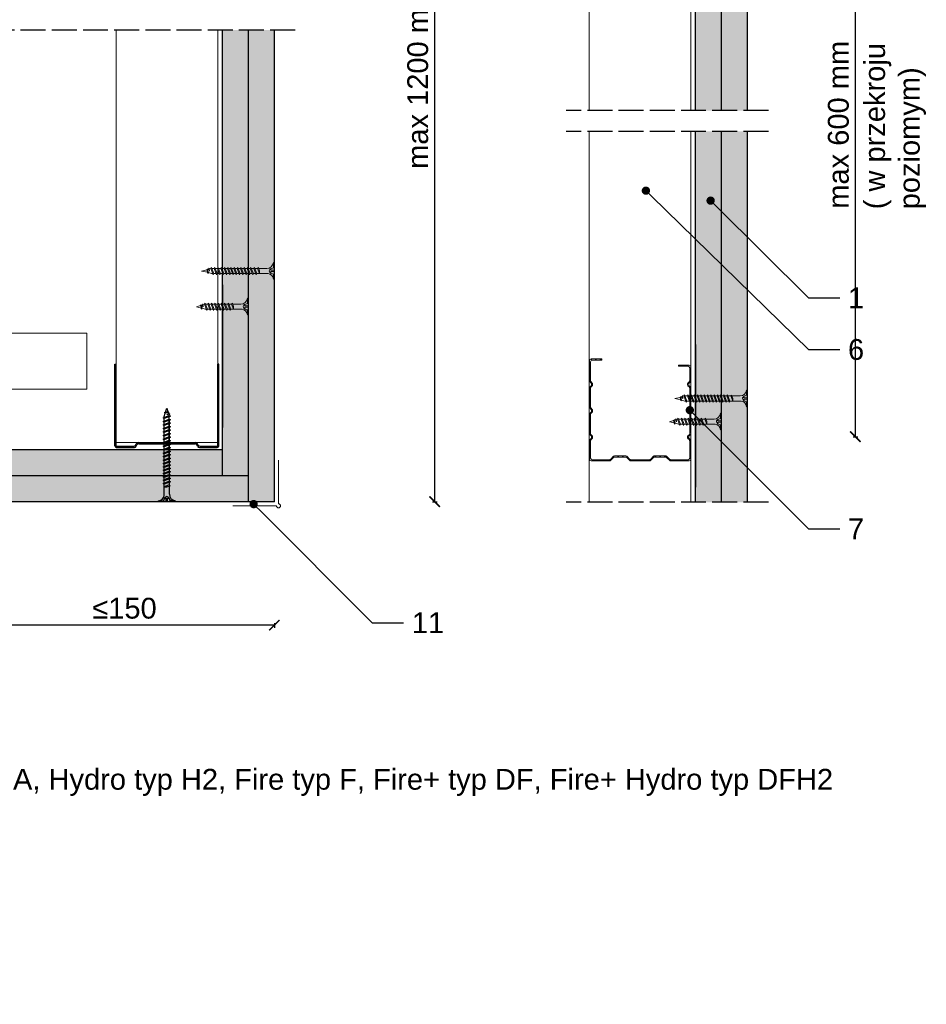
# Model space of a CAD drawing. Header units: millimetres. Extents: x 2264 to 5026, y 1272 to 2447.
# Tile 14 of 18: x 4513 to 4948, y 1272 to 1745. Entities that reach past the tile are written whole.
import ezdxf
from ezdxf import colors
from ezdxf.entities.mleader import LeaderData, LeaderLine
from ezdxf.math import Vec2, Vec3

# ---------------------------------------------------------------- set-up
doc = ezdxf.new("R2010")
doc.units = ezdxf.units.MM
doc.linetypes.add('ACAD_ISO02W100', pattern=[15, 12, -3])
for name, color, linetype, lineweight in [('_RIGIPS AKCESORIA', 7, 'Continuous', 18), ('_RIGIPS G-K', 7, 'Continuous', 25), ('_RIGIPS PROFIL', 7, 'Continuous', 18), ('PRZERYWANA', 7, 'ACAD_ISO02W100', 25)]:
    doc.layers.add(name, color=color, linetype=linetype, lineweight=lineweight)
doc.layers.add('_Rigips_Akcesoria', color=7, linetype='Continuous')
doc.styles.get("Standard").update_dxf_attribs({"font": 'arial.ttf'})
doc.dimstyles.new('ISO-25', dxfattribs={"dimtxt": 2.5, "dimasz": 2.5, "dimexe": 1.25, "dimexo": 0.625, "dimtad": 1, "dimtxsty": 'Standard', "dimcen": 2.5, "dimadec": 0, "dimazin": 0, "dimtfac": 1, "dimtmove": 0, "dimatfit": 3, "dimfxl": 1, "dimarcsym": 0})

# ---------------------------------------------------------------- blocks, each defined once
blk = doc.blocks.new('UW 50 ULTRASTIL')
h = blk.add_hatch()
h.set_pattern_fill('ANSI31', color=256, scale=0.5, style=0)
h.paths.add_polyline_path([(-104.51, 0.56), (-104.18, 1.24, -0.286951), (-103.29, 1.8), (-82.41, 1.8), (-76.29, 1.8, -0.286951), (-75.39, 1.24), (-75.06, 0.56, 0.286951), (-74.16, 0), (-65.59, 0, 0.414214), (-64.79, 0.8), (-64.79, 40), (-65.34, 40), (-65.34, 0.8, -0.414214), (-65.59, 0.55), (-73.82, 0.55, -0.286951), (-74.72, 1.11), (-75.05, 1.79, 0.286951), (-75.94, 2.35), (-103.63, 2.35, 0.286951), (-104.53, 1.79), (-104.86, 1.11, -0.286951), (-105.76, 0.55), (-113.99, 0.55, -0.414214), (-114.24, 0.8), (-114.24, 40), (-114.79, 40), (-114.79, 0.8, 0.414214), (-113.99, 0), (-105.41, 0, 0.286951)])
for p, q in [((-114.79, 0.8), (-114.79, 40)), ((-114.79, 40), (-114.24, 40)), ((-114.24, 0.8), (-114.24, 40)), ((-65.34, 0.8), (-65.34, 40)), ((-64.79, 40), (-65.34, 40)), ((-64.79, 0.8), (-64.79, 40)), ((-113.99, 0.55), (-105.76, 0.55)), ((-113.99, 0), (-105.41, 0)), ((-104.86, 1.11), (-104.53, 1.79)), ((-104.51, 0.56), (-104.18, 1.24)), ((-103.63, 2.35), (-75.94, 2.35)), ((-103.29, 1.8), (-76.29, 1.8)), ((-75.06, 0.56), (-75.39, 1.24)), ((-74.72, 1.11), (-75.05, 1.79)), ((-74.16, 0), (-65.59, 0)), ((-73.82, 0.55), (-65.59, 0.55))]:
    blk.add_line(p, q)
for centre, radius, start, end in [((-113.99, 0.8), 0.8, 180, 270), ((-113.99, 0.8), 0.25, 180, 270), ((-105.76, 1.55), 1, 270, 334.0435), ((-105.41, 1), 1, 270, 334.0435), ((-103.63, 1.35), 1, 90, 154.0435), ((-103.29, 0.8), 1, 90, 154.0435), ((-76.29, 0.8), 1, 25.9565, 90), ((-75.94, 1.35), 1, 25.9565, 90), ((-74.16, 1), 1, 205.9565, 270), ((-73.82, 1.55), 1, 205.9565, 270), ((-65.59, 0.8), 0.8, 270, 0), ((-65.59, 0.8), 0.25, 270, 0)]:
    blk.add_arc(centre, radius, start, end)
blk = doc.blocks.new('CW 50 ULTRASTIL')
h = blk.add_hatch()
h.set_pattern_fill('ANSI31', color=256, scale=0.5, style=0)
h.paths.add_polyline_path([(28.56, 40.65, -0.198912), (28.71, 41), (30.21, 42.51, 0.198912), (30.36, 42.86), (30.36, 48.45, 0.198912), (30.21, 48.8), (28.71, 50.31, -0.198912), (28.56, 50.66), (28.56, 59.85, -0.198912), (28.71, 60.2), (30.21, 61.71, 0.198912), (30.36, 62.06), (30.36, 67.65, 0.198912), (30.21, 68), (28.71, 69.51, -0.198912), (28.56, 69.86), (28.56, 78.31, -0.414214), (29.36, 79.11), (37.68, 79.11, -0.198912), (38.04, 78.96), (38.74, 78.25, 0.198912), (39.1, 78.11), (39.68, 78.11, 0.198912), (40.04, 78.25), (40.74, 78.96, -0.198912), (41.1, 79.11), (50.38, 79.11, -0.198912), (50.74, 78.96), (51.44, 78.25, 0.198912), (51.8, 78.11), (52.38, 78.11, 0.198912), (52.74, 78.25), (53.44, 78.96, -0.198912), (53.8, 79.11), (63.08, 79.11, -0.198912), (63.44, 78.96), (64.14, 78.25, 0.198912), (64.5, 78.11), (65.08, 78.11, 0.198912), (65.44, 78.25), (66.14, 78.96, -0.198912), (66.5, 79.11), (75.66, 79.11, -0.414214), (76.46, 78.31), (76.46, 73.66), (77.01, 73.66), (77.01, 78.86, 0.414214), (76.21, 79.66), (66.5, 79.66, 0.198912), (66.14, 79.51), (65.44, 78.8, -0.198912), (65.08, 78.66), (64.5, 78.66, -0.198912), (64.14, 78.8), (63.44, 79.51, 0.198912), (63.08, 79.66), (53.8, 79.66, 0.198912), (53.44, 79.51), (52.74, 78.8, -0.198912), (52.38, 78.66), (51.8, 78.66, -0.198912), (51.44, 78.8), (50.74, 79.51, 0.198912), (50.38, 79.66), (41.1, 79.66, 0.198912), (40.74, 79.51), (40.04, 78.8, -0.198912), (39.68, 78.66), (39.1, 78.66, -0.198912), (38.74, 78.8), (38.04, 79.51, 0.198912), (37.68, 79.66), (28.81, 79.66, 0.414214), (28.01, 78.86), (28.01, 69.86, 0.198912), (28.16, 69.51), (29.66, 68, -0.198912), (29.81, 67.65), (29.81, 62.06, -0.198912), (29.66, 61.71), (28.16, 60.2, 0.198912), (28.01, 59.85), (28.01, 50.66, 0.198912), (28.16, 50.31), (29.66, 48.8, -0.198912), (29.81, 48.45), (29.81, 42.86, -0.198912), (29.66, 42.51), (28.16, 41, 0.198912), (28.01, 40.65), (28.01, 31.66, 0.414214), (28.81, 30.86), (37.68, 30.86, 0.198912), (38.04, 31), (38.74, 31.71, -0.198912), (39.1, 31.86), (39.68, 31.86, -0.198912), (40.04, 31.71), (40.74, 31, 0.198912), (41.1, 30.86), (50.38, 30.86, 0.198912), (50.74, 31), (51.44, 31.71, -0.198912), (51.8, 31.86), (52.38, 31.86, -0.198912), (52.74, 31.71), (53.44, 31, 0.198912), (53.8, 30.86), (63.08, 30.86, 0.198912), (63.44, 31), (64.14, 31.71, -0.198912), (64.5, 31.86), (65.08, 31.86, -0.198912), (65.44, 31.71), (66.14, 31, 0.198912), (66.5, 30.86), (73.21, 30.86, 0.414214), (74.01, 31.66), (74.01, 36.86), (73.46, 36.86), (73.46, 32.21, -0.414214), (72.66, 31.41), (66.5, 31.41, -0.198912), (66.14, 31.55), (65.44, 32.26, 0.198912), (65.08, 32.41), (64.5, 32.41, 0.198912), (64.14, 32.26), (63.44, 31.55, -0.198912), (63.08, 31.41), (53.8, 31.41, -0.198912), (53.44, 31.55), (52.74, 32.26, 0.198912), (52.38, 32.41), (51.8, 32.41, 0.198912), (51.44, 32.26), (50.74, 31.55, -0.198912), (50.38, 31.41), (41.1, 31.41, -0.198912), (40.74, 31.55), (40.04, 32.26, 0.198912), (39.68, 32.41), (39.1, 32.41, 0.198912), (38.74, 32.26), (38.04, 31.55, -0.198912), (37.68, 31.41), (29.36, 31.41, -0.414214), (28.56, 32.21)])
at = {"layer": '_RIGIPS PROFIL'}
for p, q in [((28.01, 78.86), (28.01, 69.86)), ((28.56, 78.31), (28.56, 69.86)), ((37.68, 79.66), (28.81, 79.66)), ((37.68, 79.11), (29.36, 79.11)), ((38.04, 79.51), (38.74, 78.8)), ((38.04, 78.96), (38.74, 78.25)), ((39.68, 78.66), (39.1, 78.66)), ((39.68, 78.11), (39.1, 78.11)), ((40.74, 79.51), (40.04, 78.8)), ((40.74, 78.96), (40.04, 78.25)), ((50.38, 79.66), (41.1, 79.66)), ((50.38, 79.11), (41.1, 79.11)), ((50.74, 79.51), (51.44, 78.8)), ((50.74, 78.96), (51.44, 78.25)), ((52.38, 78.66), (51.8, 78.66)), ((52.38, 78.11), (51.8, 78.11)), ((53.44, 79.51), (52.74, 78.8)), ((53.44, 78.96), (52.74, 78.25)), ((53.8, 79.66), (63.08, 79.66)), ((53.8, 79.11), (63.08, 79.11)), ((63.44, 79.51), (64.14, 78.8)), ((63.44, 78.96), (64.14, 78.25)), ((65.08, 78.66), (64.5, 78.66)), ((65.08, 78.11), (64.5, 78.11)), ((66.14, 79.51), (65.44, 78.8)), ((66.14, 78.96), (65.44, 78.25)), ((76.21, 79.66), (66.5, 79.66)), ((75.66, 79.11), (66.5, 79.11)), ((76.46, 73.66), (76.46, 78.31)), ((77.01, 73.66), (77.01, 78.86)), ((76.46, 73.66), (77.01, 73.66)), ((29.66, 68), (28.16, 69.51)), ((30.21, 68), (28.71, 69.51)), ((29.81, 67.65), (29.81, 62.06)), ((30.36, 67.65), (30.36, 62.06)), ((29.66, 61.71), (28.16, 60.2)), ((30.21, 61.71), (28.71, 60.2)), ((28.01, 59.85), (28.01, 50.66)), ((28.56, 59.85), (28.56, 50.66)), ((29.66, 48.8), (28.16, 50.31)), ((30.21, 48.8), (28.71, 50.31)), ((29.81, 42.86), (29.81, 48.45)), ((30.36, 42.86), (30.36, 48.45)), ((28.01, 31.66), (28.01, 40.65)), ((29.66, 42.51), (28.16, 41)), ((28.56, 32.21), (28.56, 40.65)), ((30.21, 42.51), (28.71, 41)), ((73.46, 36.86), (73.46, 32.21)), ((73.46, 36.86), (74.01, 36.86)), ((74.01, 36.86), (74.01, 31.66)), ((37.68, 30.86), (28.81, 30.86)), ((37.68, 31.41), (29.36, 31.41)), ((38.04, 31.55), (38.74, 32.26)), ((38.04, 31), (38.74, 31.71)), ((39.68, 32.41), (39.1, 32.41)), ((39.68, 31.86), (39.1, 31.86)), ((40.74, 31.55), (40.04, 32.26)), ((40.74, 31), (40.04, 31.71)), ((50.38, 31.41), (41.1, 31.41)), ((50.38, 30.86), (41.1, 30.86)), ((50.74, 31.55), (51.44, 32.26)), ((50.74, 31), (51.44, 31.71)), ((52.38, 32.41), (51.8, 32.41)), ((52.38, 31.86), (51.8, 31.86)), ((53.44, 31.55), (52.74, 32.26)), ((53.44, 31), (52.74, 31.71)), ((53.8, 31.41), (63.08, 31.41)), ((53.8, 30.86), (63.08, 30.86)), ((63.44, 31.55), (64.14, 32.26)), ((63.44, 31), (64.14, 31.71)), ((65.08, 32.41), (64.5, 32.41)), ((65.08, 31.86), (64.5, 31.86)), ((66.14, 31.55), (65.44, 32.26)), ((66.14, 31), (65.44, 31.71)), ((72.66, 31.41), (66.5, 31.41)), ((73.21, 30.86), (66.5, 30.86))]:
    blk.add_line(p, q, dxfattribs=at)
for centre, radius, start, end in [((28.81, 78.86), 0.8, 90, 180), ((29.36, 78.31), 0.8, 90, 180), ((37.68, 79.16), 0.5, 45, 90), ((37.68, 78.61), 0.5, 45, 90), ((39.1, 79.16), 0.5, 225, 270), ((39.1, 78.61), 0.5, 225, 270), ((39.68, 79.16), 0.5, 270, 315), ((39.68, 78.61), 0.5, 270, 315), ((41.1, 79.16), 0.5, 90, 135), ((41.1, 78.61), 0.5, 90, 135), ((50.38, 79.16), 0.5, 45, 90), ((50.38, 78.61), 0.5, 45, 90), ((51.8, 79.16), 0.5, 225, 270), ((51.8, 78.61), 0.5, 225, 270), ((52.38, 79.16), 0.5, 270, 315), ((52.38, 78.61), 0.5, 270, 315), ((53.8, 79.16), 0.5, 90, 135), ((53.8, 78.61), 0.5, 90, 135), ((63.08, 79.16), 0.5, 45, 90), ((63.08, 78.61), 0.5, 45, 90), ((64.5, 79.16), 0.5, 225, 270), ((64.5, 78.61), 0.5, 225, 270), ((65.08, 79.16), 0.5, 270, 315), ((65.08, 78.61), 0.5, 270, 315), ((66.5, 79.16), 0.5, 90, 135), ((66.5, 78.61), 0.5, 90, 135), ((75.66, 78.31), 0.8, 0, 90), ((76.21, 78.86), 0.8, 0, 90), ((28.51, 69.86), 0.5, 180, 225), ((29.06, 69.86), 0.5, 180, 225), ((29.31, 67.65), 0.5, 0, 45), ((29.86, 67.65), 0.5, 0, 45), ((29.31, 62.06), 0.5, 315, 0), ((29.86, 62.06), 0.5, 315, 0), ((28.51, 59.85), 0.5, 135, 180), ((29.06, 59.85), 0.5, 135, 180), ((28.51, 50.66), 0.5, 180, 225), ((29.06, 50.66), 0.5, 180, 225), ((29.31, 48.45), 0.5, 0, 45), ((29.86, 48.45), 0.5, 0, 45), ((29.31, 42.86), 0.5, 315, 0), ((29.86, 42.86), 0.5, 315, 0), ((28.51, 40.65), 0.5, 135, 180), ((29.06, 40.65), 0.5, 135, 180), ((28.81, 31.66), 0.8, 180, 270), ((29.36, 32.21), 0.8, 180, 270), ((37.68, 31.91), 0.5, 270, 315), ((37.68, 31.36), 0.5, 270, 315), ((39.1, 31.91), 0.5, 90, 135), ((39.1, 31.36), 0.5, 90, 135), ((39.68, 31.91), 0.5, 45, 90), ((39.68, 31.36), 0.5, 45, 90), ((41.1, 31.91), 0.5, 225, 270), ((41.1, 31.36), 0.5, 225, 270), ((50.38, 31.91), 0.5, 270, 315), ((50.38, 31.36), 0.5, 270, 315), ((51.8, 31.91), 0.5, 90, 135), ((51.8, 31.36), 0.5, 90, 135), ((52.38, 31.91), 0.5, 45, 90), ((52.38, 31.36), 0.5, 45, 90), ((53.8, 31.91), 0.5, 225, 270), ((53.8, 31.36), 0.5, 225, 270), ((63.08, 31.91), 0.5, 270, 315), ((63.08, 31.36), 0.5, 270, 315), ((64.5, 31.91), 0.5, 90, 135), ((64.5, 31.36), 0.5, 90, 135), ((65.08, 31.91), 0.5, 45, 90), ((65.08, 31.36), 0.5, 45, 90), ((66.5, 31.91), 0.5, 225, 270), ((66.5, 31.36), 0.5, 225, 270), ((72.66, 32.21), 0.8, 270, 0), ((73.21, 31.66), 0.8, 270, 0)]:
    blk.add_arc(centre, radius, start, end, dxfattribs=at)
blk = doc.blocks.new('naroznik')
at = {"layer": '_RIGIPS AKCESORIA'}
for p, q in [((429.5, 69.65), (429.5, 90.65)), ((430.5, 91.65), (451.5, 91.65))]:
    blk.add_line(p, q, dxfattribs=at)
blk.add_arc((429.5, 91.65), 1, 0, 270, dxfattribs=at)
blk = doc.blocks.new('TN 25')
at = {"layer": '_RIGIPS AKCESORIA'}
for p, q in [((0, -0.84), (0, 7.16)), ((0, 7.16), (0.46, 7.16)), ((0.46, 4.78), (0, 4.78)), ((0.46, 7.16), (0.46, 4.78)), ((8.47, 4.46), (8.79, 5)), ((8.79, 5), (9.93, 2.01)), ((10.1, 4.46), (10.41, 5)), ((10.41, 5), (11.56, 2.01)), ((11.67, 4.46), (11.99, 5)), ((11.99, 5), (13.14, 2.01)), ((13.21, 4.46), (13.52, 5)), ((13.52, 5), (14.67, 2.01)), ((14.8, 4.46), (15.12, 5)), ((15.12, 5), (16.26, 2.01)), ((16.42, 4.46), (16.73, 5)), ((16.73, 5), (17.88, 2.01)), ((17.99, 4.46), (18.31, 5)), ((18.31, 5), (19.45, 2.01)), ((19.68, 4.46), (20, 5)), ((20, 5), (21.14, 2.01)), ((0, 3.5), (1.77, 3.5)), ((0, 2.83), (1.77, 2.83)), ((0.46, 1.64), (0, 1.64)), ((0.46, -0.84), (0.46, 1.64)), ((1.77, 3.5), (1.77, 4.2)), ((1.77, 2.83), (1.77, 2.18)), ((3.02, 4.46), (8.47, 4.46)), ((7.49, 2.01), (3.55, 2.01)), ((7.12, 4.46), (7.12, 3.18)), ((8.03, 2.01), (7.12, 4.46)), ((7.12, 3.18), (7.65, 1.53)), ((7.65, 1.53), (8.03, 2.01)), ((9.41, 2.01), (8.03, 2.01)), ((9.61, 1.51), (8.47, 4.46)), ((9, 4.46), (10.1, 4.46)), ((9.93, 2.01), (9.61, 1.51)), ((11.04, 2.01), (9.93, 2.01)), ((11.23, 1.51), (10.1, 4.46)), ((10.62, 4.46), (11.67, 4.46)), ((11.56, 2.01), (11.23, 1.51)), ((12.61, 2.01), (11.56, 2.01)), ((12.81, 1.51), (11.67, 4.46)), ((12.2, 4.46), (13.21, 4.46)), ((13.14, 2.01), (12.81, 1.51)), ((14.15, 2.01), (13.14, 2.01)), ((14.34, 1.51), (13.21, 4.46)), ((13.73, 4.46), (14.8, 4.46)), ((14.67, 2.01), (14.34, 1.51)), ((15.74, 2.01), (14.67, 2.01)), ((15.94, 1.51), (14.8, 4.46)), ((15.33, 4.46), (16.42, 4.46)), ((16.26, 2.01), (15.94, 1.51)), ((17.36, 2.01), (16.26, 2.01)), ((17.55, 1.51), (16.42, 4.46)), ((16.94, 4.46), (17.99, 4.46)), ((17.88, 2.01), (17.55, 1.51)), ((18.93, 2.01), (17.88, 2.01)), ((19.13, 1.51), (17.99, 4.46)), ((18.52, 4.46), (19.68, 4.46)), ((19.45, 2.01), (19.13, 1.51)), ((19.45, 2.01), (20.62, 2.01)), ((20.82, 1.51), (19.68, 4.46)), ((20.21, 4.46), (20.7, 4.46)), ((20.7, 4.46), (22.28, 3.98)), ((21.14, 2.01), (20.82, 1.51)), ((21.14, 2.01), (21.81, 2.12)), ((21.85, 1.83), (21.67, 3.28)), ((21.67, 3.28), (22.14, 2.4)), ((22.14, 2.4), (21.85, 1.83)), ((22.7, 2.36), (22.14, 2.4)), ((22.28, 3.98), (22.56, 4.37)), ((22.7, 2.36), (22.28, 3.98)), ((22.56, 4.37), (23.03, 2.71)), ((23.03, 2.71), (22.7, 2.36)), ((22.71, 3.85), (25, 3.24)), ((25, 3.24), (23.03, 2.71)), ((0, -0.84), (0.46, -0.84))]:
    blk.add_line(p, q, dxfattribs=at)
for centre, major_axis, ratio, start_param, end_param in [((3.09, 7.67), (0.17, 3.2), 0.826134, 1.773653, 3.180586), ((-0.04, 0.9), (0, 3.93), 0.848176, -0.720942, -0.151112), ((3.37, -1.57), (0.28, 3.57), 0.832181, 0.035984, 1.430787), ((-2.73, 15.91), (0, 14.76), 0.848176, 3.399396, 3.475072), ((0.59, 4.62), (0, 2.81), 0.848176, 3.475072, 3.862535), ((1.66, 3.18), (0, 0.895), 0.848176, -1.552777, -0.720942), ((1.66, 3.18), (0, 0.895), 0.848176, 3.862535, 4.730408)]:
    blk.add_ellipse(centre, major_axis=major_axis, ratio=ratio, start_param=start_param, end_param=end_param, dxfattribs=at)
blk = doc.blocks.new('TN 35')
at = {"layer": '_RIGIPS AKCESORIA'}
for p, q in [((0, -0.84), (0, 7.16)), ((0, 7.16), (0.46, 7.16)), ((0.46, 4.78), (0, 4.78)), ((0.46, 7.16), (0.46, 4.78)), ((8.47, 4.46), (8.79, 5)), ((8.79, 5), (9.93, 2.01)), ((10.1, 4.46), (10.41, 5)), ((10.41, 5), (11.56, 2.01)), ((11.67, 4.46), (11.99, 5)), ((11.99, 5), (13.14, 2.01)), ((13.21, 4.46), (13.52, 5)), ((13.52, 5), (14.67, 2.01)), ((14.8, 4.46), (15.12, 5)), ((15.12, 5), (16.26, 2.01)), ((16.42, 4.46), (16.73, 5)), ((16.73, 5), (17.88, 2.01)), ((17.99, 4.46), (18.31, 5)), ((18.31, 5), (19.45, 2.01)), ((19.57, 4.46), (19.88, 5)), ((19.88, 5), (21.03, 2.01)), ((21.14, 4.46), (21.46, 5)), ((21.46, 5), (22.6, 2.01)), ((22.72, 4.46), (23.03, 5)), ((23.03, 5), (24.18, 2.01)), ((24.29, 4.46), (24.61, 5)), ((24.61, 5), (25.75, 2.01)), ((25.87, 4.46), (26.18, 5)), ((26.18, 5), (27.33, 2.01)), ((27.44, 4.46), (27.76, 5)), ((27.76, 5), (28.9, 2.01)), ((29.13, 4.46), (29.45, 5)), ((29.45, 5), (30.59, 2.01)), ((0, 3.5), (1.77, 3.5)), ((0, 2.83), (1.77, 2.83)), ((0.46, 1.64), (0, 1.64)), ((0.46, -0.84), (0.46, 1.64)), ((1.77, 3.5), (1.77, 4.2)), ((1.77, 2.83), (1.77, 2.18)), ((3.02, 4.46), (8.47, 4.46)), ((7.49, 2.01), (3.55, 2.01)), ((7.12, 4.46), (7.12, 3.18)), ((8.03, 2.01), (7.12, 4.46)), ((7.12, 3.18), (7.65, 1.53)), ((7.65, 1.53), (8.03, 2.01)), ((9.41, 2.01), (8.03, 2.01)), ((9.61, 1.51), (8.47, 4.46)), ((9, 4.46), (10.1, 4.46)), ((9.93, 2.01), (9.61, 1.51)), ((11.04, 2.01), (9.93, 2.01)), ((11.23, 1.51), (10.1, 4.46)), ((10.62, 4.46), (11.67, 4.46)), ((11.56, 2.01), (11.23, 1.51)), ((12.61, 2.01), (11.56, 2.01)), ((12.81, 1.51), (11.67, 4.46)), ((12.2, 4.46), (13.21, 4.46)), ((13.14, 2.01), (12.81, 1.51)), ((14.15, 2.01), (13.14, 2.01)), ((14.34, 1.51), (13.21, 4.46)), ((13.73, 4.46), (14.8, 4.46)), ((14.67, 2.01), (14.34, 1.51)), ((15.74, 2.01), (14.67, 2.01)), ((15.94, 1.51), (14.8, 4.46)), ((15.33, 4.46), (16.42, 4.46)), ((16.26, 2.01), (15.94, 1.51)), ((17.36, 2.01), (16.26, 2.01)), ((17.55, 1.51), (16.42, 4.46)), ((16.94, 4.46), (17.99, 4.46)), ((17.88, 2.01), (17.55, 1.51)), ((18.93, 2.01), (17.84, 2.01)), ((19.13, 1.51), (17.99, 4.46)), ((18.52, 4.46), (19.57, 4.46)), ((19.45, 2.01), (19.13, 1.51)), ((20.51, 2.01), (19.41, 2.01)), ((20.7, 1.51), (19.57, 4.46)), ((20.09, 4.46), (21.14, 4.46)), ((21.03, 2.01), (20.7, 1.51)), ((22.08, 2.01), (20.99, 2.01)), ((22.28, 1.51), (21.14, 4.46)), ((21.67, 4.46), (22.72, 4.46)), ((22.6, 2.01), (22.28, 1.51)), ((23.66, 2.01), (22.56, 2.01)), ((23.85, 1.51), (22.72, 4.46)), ((23.24, 4.46), (24.29, 4.46)), ((24.18, 2.01), (23.85, 1.51)), ((25.23, 2.01), (24.14, 2.01)), ((25.43, 1.51), (24.29, 4.46)), ((24.81, 4.46), (25.87, 4.46)), ((25.75, 2.01), (25.43, 1.51)), ((26.81, 2.01), (25.71, 2.01)), ((27, 1.51), (25.87, 4.46)), ((26.39, 4.46), (27.44, 4.46)), ((27.33, 2.01), (27, 1.51)), ((28.38, 2.01), (27.33, 2.01)), ((28.58, 1.51), (27.44, 4.46)), ((27.96, 4.46), (29.13, 4.46)), ((28.9, 2.01), (28.58, 1.51)), ((28.9, 2.01), (30.07, 2.01)), ((30.27, 1.51), (29.13, 4.46)), ((29.65, 4.46), (30.15, 4.46)), ((30.15, 4.46), (31.73, 3.98)), ((30.59, 2.01), (30.27, 1.51)), ((30.59, 2.01), (31.26, 2.12)), ((31.3, 1.83), (31.12, 3.28)), ((31.12, 3.28), (31.59, 2.4)), ((31.59, 2.4), (31.3, 1.83)), ((32.15, 2.36), (31.59, 2.4)), ((31.73, 3.98), (32.01, 4.37)), ((32.15, 2.36), (31.73, 3.98)), ((32.01, 4.37), (32.48, 2.71)), ((32.48, 2.71), (32.15, 2.36)), ((32.16, 3.85), (35, 3.24)), ((35, 3.24), (32.48, 2.71)), ((0, -0.84), (0.46, -0.84))]:
    blk.add_line(p, q, dxfattribs=at)
for centre, major_axis, ratio, start_param, end_param in [((3.09, 7.67), (0.17, 3.2), 0.826134, 1.773653, 3.180586), ((-0.04, 0.9), (0, 3.93), 0.848176, -0.720942, -0.151112), ((3.37, -1.57), (0.28, 3.57), 0.832181, 0.035984, 1.430787), ((-2.73, 15.91), (0, 14.76), 0.848176, 3.399396, 3.475072), ((0.59, 4.62), (0, 2.81), 0.848176, 3.475072, 3.862535), ((1.66, 3.18), (0, 0.895), 0.848176, -1.552777, -0.720942), ((1.66, 3.18), (0, 0.895), 0.848176, 3.862535, 4.730408)]:
    blk.add_ellipse(centre, major_axis=major_axis, ratio=ratio, start_param=start_param, end_param=end_param, dxfattribs=at)
blk = doc.blocks.new('TN 45')
at = {"layer": '_Rigips_Akcesoria'}
for p, q in [((0, -0.84), (0, 7.16)), ((0, 7.16), (0.46, 7.16)), ((0.46, 4.78), (0, 4.78)), ((0.46, 7.16), (0.46, 4.78)), ((8.47, 4.46), (8.79, 5)), ((8.79, 5), (9.93, 2.01)), ((10.1, 4.46), (10.41, 5)), ((10.41, 5), (11.56, 2.01)), ((11.67, 4.46), (11.99, 5)), ((11.99, 5), (13.14, 2.01)), ((13.21, 4.46), (13.52, 5)), ((13.52, 5), (14.67, 2.01)), ((14.8, 4.46), (15.12, 5)), ((15.12, 5), (16.26, 2.01)), ((16.42, 4.46), (16.73, 5)), ((16.73, 5), (17.88, 2.01)), ((17.99, 4.46), (18.31, 5)), ((18.31, 5), (19.45, 2.01)), ((19.68, 4.46), (20, 5)), ((20, 5), (21.14, 2.01)), ((21.37, 4.46), (21.69, 5)), ((21.69, 5), (22.83, 2.01)), ((23.06, 4.46), (23.38, 5)), ((23.38, 5), (24.52, 2.01)), ((24.75, 4.46), (25.07, 5)), ((25.07, 5), (26.21, 2.01)), ((26.44, 4.46), (26.76, 5)), ((26.76, 5), (27.9, 2.01)), ((28.13, 4.46), (28.45, 5)), ((28.45, 5), (29.59, 2.01)), ((29.82, 4.46), (30.14, 5)), ((30.14, 5), (31.28, 2.01)), ((31.51, 4.46), (31.83, 5)), ((31.83, 5), (32.97, 2.01)), ((33.2, 4.46), (33.52, 5)), ((33.52, 5), (34.66, 2.01)), ((34.89, 4.46), (35.21, 5)), ((35.21, 5), (36.35, 2.01)), ((36.58, 4.46), (36.9, 5)), ((36.9, 5), (38.04, 2.01)), ((38.27, 4.46), (38.59, 5)), ((38.59, 5), (39.73, 2.01)), ((39.96, 4.46), (40.28, 5)), ((40.28, 5), (41.42, 2.01)), ((0, 3.5), (1.77, 3.5)), ((0, 2.83), (1.77, 2.83)), ((0.46, 1.64), (0, 1.64)), ((0.46, -0.84), (0.46, 1.64)), ((1.77, 3.5), (1.77, 4.2)), ((1.77, 2.83), (1.77, 2.18)), ((3.02, 4.46), (8.47, 4.46)), ((7.49, 2.01), (3.55, 2.01)), ((7.12, 4.46), (7.12, 3.18)), ((8.03, 2.01), (7.12, 4.46)), ((7.12, 3.18), (7.65, 1.53)), ((7.65, 1.53), (8.03, 2.01)), ((9.41, 2.01), (8.03, 2.01)), ((9.61, 1.51), (8.47, 4.46)), ((9, 4.46), (10.1, 4.46)), ((9.93, 2.01), (9.61, 1.51)), ((11.04, 2.01), (9.93, 2.01)), ((11.23, 1.51), (10.1, 4.46)), ((10.62, 4.46), (11.67, 4.46)), ((11.56, 2.01), (11.23, 1.51)), ((12.61, 2.01), (11.56, 2.01)), ((12.81, 1.51), (11.67, 4.46)), ((12.2, 4.46), (13.21, 4.46)), ((13.14, 2.01), (12.81, 1.51)), ((14.15, 2.01), (13.14, 2.01)), ((14.34, 1.51), (13.21, 4.46)), ((13.73, 4.46), (14.8, 4.46)), ((14.67, 2.01), (14.34, 1.51)), ((15.74, 2.01), (14.67, 2.01)), ((15.94, 1.51), (14.8, 4.46)), ((15.33, 4.46), (16.42, 4.46)), ((16.26, 2.01), (15.94, 1.51)), ((17.36, 2.01), (16.26, 2.01)), ((17.55, 1.51), (16.42, 4.46)), ((16.94, 4.46), (17.99, 4.46)), ((17.88, 2.01), (17.55, 1.51)), ((18.93, 2.01), (17.88, 2.01)), ((19.13, 1.51), (17.99, 4.46)), ((18.52, 4.46), (19.68, 4.46)), ((19.45, 2.01), (19.13, 1.51)), ((19.45, 2.01), (20.62, 2.01)), ((20.62, 2.01), (19.57, 2.01)), ((20.82, 1.51), (19.68, 4.46)), ((20.21, 4.46), (21.37, 4.46)), ((21.14, 2.01), (20.82, 1.51)), ((21.14, 2.01), (22.31, 2.01)), ((22.31, 2.01), (21.26, 2.01)), ((22.51, 1.51), (21.37, 4.46)), ((21.9, 4.46), (23.06, 4.46)), ((22.83, 2.01), (22.51, 1.51)), ((22.83, 2.01), (24, 2.01)), ((24, 2.01), (22.95, 2.01)), ((24.2, 1.51), (23.06, 4.46)), ((23.59, 4.46), (24.75, 4.46)), ((24.52, 2.01), (24.2, 1.51)), ((24.52, 2.01), (25.69, 2.01)), ((25.69, 2.01), (24.64, 2.01)), ((25.89, 1.51), (24.75, 4.46)), ((25.28, 4.46), (26.44, 4.46)), ((26.21, 2.01), (25.89, 1.51)), ((26.21, 2.01), (27.38, 2.01)), ((27.38, 2.01), (26.33, 2.01)), ((27.58, 1.51), (26.44, 4.46)), ((26.96, 4.46), (28.13, 4.46)), ((27.9, 2.01), (27.58, 1.51)), ((27.9, 2.01), (29.07, 2.01)), ((29.07, 2.01), (28.02, 2.01)), ((29.27, 1.51), (28.13, 4.46)), ((28.65, 4.46), (29.82, 4.46)), ((29.59, 2.01), (29.27, 1.51)), ((29.59, 2.01), (30.76, 2.01)), ((30.76, 2.01), (29.71, 2.01)), ((30.96, 1.51), (29.82, 4.46)), ((30.34, 4.46), (31.51, 4.46)), ((31.28, 2.01), (30.96, 1.51)), ((31.28, 2.01), (32.45, 2.01)), ((32.45, 2.01), (31.4, 2.01)), ((32.65, 1.51), (31.51, 4.46)), ((32.03, 4.46), (33.2, 4.46)), ((32.97, 2.01), (32.65, 1.51)), ((32.97, 2.01), (34.14, 2.01)), ((34.14, 2.01), (33.09, 2.01)), ((34.34, 1.51), (33.2, 4.46)), ((33.72, 4.46), (34.89, 4.46)), ((34.66, 2.01), (34.34, 1.51)), ((34.66, 2.01), (35.83, 2.01)), ((35.83, 2.01), (34.78, 2.01)), ((36.03, 1.51), (34.89, 4.46)), ((35.41, 4.46), (36.58, 4.46)), ((36.35, 2.01), (36.03, 1.51)), ((36.35, 2.01), (37.52, 2.01)), ((37.52, 2.01), (36.47, 2.01)), ((37.72, 1.51), (36.58, 4.46)), ((37.1, 4.46), (38.27, 4.46)), ((38.04, 2.01), (37.72, 1.51)), ((38.04, 2.01), (39.21, 2.01)), ((39.21, 2.01), (38.16, 2.01)), ((39.41, 1.51), (38.27, 4.46)), ((38.79, 4.46), (39.96, 4.46)), ((39.73, 2.01), (39.41, 1.51)), ((39.73, 2.01), (40.9, 2.01)), ((41.1, 1.51), (39.96, 4.46)), ((40.48, 4.46), (40.98, 4.46)), ((40.98, 4.46), (42.56, 3.98)), ((41.42, 2.01), (41.1, 1.51)), ((41.42, 2.01), (42.09, 2.12)), ((42.13, 1.83), (41.95, 3.28)), ((41.95, 3.28), (42.42, 2.4)), ((42.42, 2.4), (42.13, 1.83)), ((42.98, 2.36), (42.42, 2.4)), ((42.56, 3.98), (42.84, 4.37)), ((42.98, 2.36), (42.56, 3.98)), ((42.84, 4.37), (43.31, 2.71)), ((43.31, 2.71), (42.98, 2.36)), ((42.99, 3.85), (45, 3.24)), ((45, 3.24), (43.31, 2.71)), ((0, -0.84), (0.46, -0.84))]:
    blk.add_line(p, q, dxfattribs=at)
for centre, major_axis, ratio, start_param, end_param in [((3.09, 7.67), (0.17, 3.2), 0.826134, 1.773653, 3.180586), ((-0.04, 0.9), (0, 3.93), 0.848176, -0.720942, -0.151112), ((3.37, -1.57), (0.28, 3.57), 0.832181, 0.035984, 1.430787), ((-2.73, 15.91), (0, 14.76), 0.848176, 3.399396, 3.475072), ((0.59, 4.62), (0, 2.81), 0.848176, 3.475072, 3.862535), ((1.66, 3.18), (0, 0.895), 0.848176, -1.552777, -0.720942), ((1.66, 3.18), (0, 0.895), 0.848176, 3.862535, 4.730408)]:
    blk.add_ellipse(centre, major_axis=major_axis, ratio=ratio, start_param=start_param, end_param=end_param, dxfattribs=at)
blk = doc.blocks.new('_Dot')
at = {"color": 0, "linetype": 'ByBlock', "lineweight": -2}
blk.add_line((-0.5, 0), (-1, 0), dxfattribs=at)
at = {"color": 0, "linetype": 'ByBlock', "const_width": 0.5}
blk.add_lwpolyline([(-0.25, 0, 1), (0.25, 0, 1)], format="xyb", close=True, dxfattribs=at)
blk = doc.blocks.new('_ArchTick')
at = {"color": 0, "linetype": 'ByBlock', "const_width": 0.15}
blk.add_lwpolyline([(-0.5, -0.5), (0.5, 0.5)], dxfattribs=at)
blk = doc.blocks.new('*D23')
at = {"layer": '_RIGIPS PROFIL', "color": 0, "lineweight": -2, "transparency": 16777216}
for p, q in [((4711.13, 1922.06), (4713.38, 1922.06)), ((4712.13, 1513.49), (4712.13, 1922.06)), ((4711.13, 1513.49), (4713.38, 1513.49))]:
    blk.add_line(p, q, dxfattribs=at)
at = {"layer": 'Defpoints', "color": 0, "transparency": 16777216}
for p in [(4635.04, 1922.06), (4712.13, 1922.06), (4635.04, 1513.49)]:
    blk.add_point(p, dxfattribs=at)
at = {"layer": '_RIGIPS PROFIL', "color": 0, "lineweight": -2, "transparency": 16777216, "xscale": 5, "yscale": 5, "zscale": 5}
for p, rotation in [((4712.13, 1922.06), 90), ((4712.13, 1513.49), 270)]:
    blk.add_blockref('_ArchTick', p, dxfattribs=dict(at, rotation=rotation))
at = {"layer": '_RIGIPS PROFIL', "color": 0, "transparency": 16777216, "insert": (4704.02, 1717.78), "char_height": 10, "attachment_point": 5, "rotation": 90}
blk.add_mtext('max 1200 mm', dxfattribs=at)
blk = doc.blocks.new('*D24')
at = {"layer": '_RIGIPS PROFIL', "color": 0, "lineweight": -2, "transparency": 16777216}
for p, q in [((4913.37, 1844.74), (4915.62, 1844.74)), ((4914.37, 1844.74), (4914.37, 1544.74)), ((4913.37, 1544.74), (4915.62, 1544.74))]:
    blk.add_line(p, q, dxfattribs=at)
at = {"layer": 'Defpoints', "color": 0, "transparency": 16777216}
for p in [(4837.56, 1844.74), (4837.56, 1544.74), (4914.37, 1544.74)]:
    blk.add_point(p, dxfattribs=at)
at = {"layer": '_RIGIPS PROFIL', "color": 0, "lineweight": -2, "transparency": 16777216, "xscale": 5, "yscale": 5, "zscale": 5}
for p, rotation in [((4914.37, 1844.74), 90), ((4914.37, 1544.74), 270)]:
    blk.add_blockref('_ArchTick', p, dxfattribs=dict(at, rotation=rotation))
at = {"layer": '_RIGIPS PROFIL', "color": 0, "transparency": 16777216, "insert": (4906.27, 1694.74), "char_height": 10, "attachment_point": 5, "rotation": 90}
blk.add_mtext('max 600 mm ', dxfattribs=at)
blk = doc.blocks.new('*D25')
at = {"layer": '_RIGIPS PROFIL', "color": 0, "lineweight": -2, "transparency": 16777216}
for p, q in [((4490.94, 1455.1), (4490.94, 1452.85)), ((4635.04, 1454.1), (4490.94, 1454.1)), ((4635.04, 1455.1), (4635.04, 1452.85))]:
    blk.add_line(p, q, dxfattribs=at)
at = {"layer": 'Defpoints', "color": 0, "transparency": 16777216}
for p in [(4490.94, 1537.87), (4635.04, 1513.49), (4490.94, 1454.1)]:
    blk.add_point(p, dxfattribs=at)
at = {"layer": '_RIGIPS PROFIL', "color": 0, "lineweight": -2, "transparency": 16777216, "xscale": 5, "yscale": 5, "zscale": 5, "rotation": 180}
blk.add_blockref('_ArchTick', (4490.94, 1454.1), dxfattribs=at)
at = {"layer": '_RIGIPS PROFIL', "color": 0, "lineweight": -2, "transparency": 16777216, "xscale": 5, "yscale": 5, "zscale": 5}
blk.add_blockref('_ArchTick', (4635.04, 1454.1), dxfattribs=at)
at = {"layer": '_RIGIPS PROFIL', "color": 0, "transparency": 16777216, "insert": (4562.99, 1462.21), "char_height": 10, "attachment_point": 5}
blk.add_mtext('≤150', dxfattribs=at)

msp = doc.modelspace()

# ---------------------------------------------------------------- hatches: boundary and pattern name
at = {"layer": '_RIGIPS G-K'}
h = msp.add_hatch(dxfattribs=at)
h.set_pattern_fill('DOTS', color=256, scale=2, angle=-135, style=0)
h.set_pattern_definition([(225, (3084.0437, 4343.1892), (1.122532, -3.367596), [0, -3.175])])
h.paths.add_polyline_path([(4622.537, 1740.276), (4610.037, 1740.276), (4610.037, 1525.994), (4622.537, 1525.994)])
h.paths.add_polyline_path([(4610.037, 1750.276), (4622.537, 1750.276), (4622.537, 1922.058), (4610.037, 1922.058)])
h = msp.add_hatch(dxfattribs=at)
h.set_pattern_fill('DOTS', color=256, scale=2, angle=-135, style=0)
h.set_pattern_definition([(225, (3096.5437, 4343.1892), (1.122532, -3.367596), [0, -3.175])])
h.paths.add_polyline_path([(4635.037, 1740.276), (4622.537, 1740.276), (4622.537, 1513.494), (4635.037, 1513.494)])
h.paths.add_polyline_path([(4622.537, 1750.276), (4635.037, 1750.276), (4635.037, 1922.058), (4622.537, 1922.058)])
h = msp.add_hatch(dxfattribs=at)
h.set_pattern_fill('DOTS', color=256, scale=2, angle=-135, style=0)
h.set_pattern_definition([(225, (3311.5625, 4314.4615), (1.122532, -3.367596), [0, -3.175])])
h.paths.add_polyline_path([(4837.556, 1701.548), (4850.056, 1701.548), (4850.056, 1894.33), (4837.556, 1894.33)])
h.paths.add_polyline_path([(4850.056, 1691.548), (4837.556, 1691.548), (4837.556, 1513.216), (4850.056, 1513.216)])
h = msp.add_hatch(dxfattribs=at)
h.set_pattern_fill('DOTS', color=256, scale=2, angle=-135, style=0)
h.set_pattern_definition([(225, (3324.0625, 4314.4615), (1.122532, -3.367596), [0, -3.175])])
h.paths.add_polyline_path([(4850.056, 1701.548), (4862.556, 1701.548), (4862.556, 1894.33), (4850.056, 1894.33)])
h.paths.add_polyline_path([(4862.556, 1691.548), (4850.056, 1691.548), (4850.056, 1513.216), (4862.556, 1513.216)])
h = msp.add_hatch(dxfattribs=at)
h.set_pattern_fill('DOTS', color=256, scale=2, angle=-45, style=0)
h.set_pattern_definition([(315, (1792.842, 0), (3.367596, 1.122532), [0, -3.175])])
h.paths.add_polyline_path([(4035.787, 1538.494), (4035.787, 1525.994), (4610.037, 1525.994), (4610.037, 1538.494)])
h = msp.add_hatch(dxfattribs=at)
h.set_pattern_fill('DOTS', color=256, scale=2, angle=-45, style=0)
h.set_pattern_definition([(315, (1792.842, -12.5), (3.367596, 1.122532), [0, -3.175])])
h.paths.add_polyline_path([(4035.787, 1525.994), (4035.787, 1513.494), (4622.537, 1513.494), (4622.537, 1525.994)])

# ---------------------------------------------------------------- linework, layer by layer
for p, q in [((4837.556, 1701.548), (4837.556, 1894.33)), ((4850.056, 1701.548), (4850.056, 1894.33)), ((4862.556, 1701.548), (4862.556, 1894.33)), ((4610.037, 1525.994), (4610.037, 1740.276)), ((4622.537, 1513.494), (4622.537, 1740.276)), ((4635.037, 1513.494), (4635.037, 1740.276)), ((4837.556, 1513.216), (4837.556, 1691.548)), ((4850.056, 1513.216), (4850.056, 1691.548)), ((4862.556, 1513.216), (4862.556, 1691.548)), ((4610.037, 1617.768), (4610.037, 1549.203)), ((4837.556, 1589.04), (4837.556, 1520.475)), ((4610.037, 1538.494), (4035.787, 1538.494)), ((4622.537, 1525.994), (4035.787, 1525.994)), ((4635.037, 1513.494), (4035.787, 1513.494))]:
    msp.add_line(p, q, dxfattribs=at)
at = {"layer": '_RIGIPS PROFIL'}
for p, q in [((4786.456, 1894.33), (4786.456, 1701.548)), ((4835.356, 1894.33), (4835.356, 1701.548)), ((4558.987, 1541.944), (4558.987, 1740.276)), ((4607.787, 1740.276), (4607.787, 1541.944)), ((4786.456, 1691.548), (4786.456, 1513.216)), ((4835.356, 1691.548), (4835.356, 1513.216)), ((4544.935, 1594.589), (4500.787, 1594.589)), ((4544.935, 1594.589), (4544.935, 1567.589)), ((4544.935, 1567.589), (4500.787, 1567.589)), ((4607.787, 1541.944), (4558.987, 1541.944))]:
    msp.add_line(p, q, dxfattribs=at)
at = {"layer": 'PRZERYWANA'}
for p, q in [((4645.037, 1740.276), (4035.787, 1740.276)), ((4872.556, 1701.548), (4775.306, 1701.548)), ((4872.556, 1691.548), (4775.306, 1691.548)), ((4872.556, 1513.216), (4775.306, 1513.216))]:
    msp.add_line(p, q, dxfattribs=at)

# ---------------------------------------------------------------- block references
for name, p, rotation in [('TN 35', (4635.037, 1627.649), 180), ('TN 25', (4622.537, 1610.479), 180), ('TN 35', (4862.556, 1566.33), 180), ('TN 45', (4586.552, 1513.494), 90), ('TN 25', (4850.056, 1555.2), 180)]:
    msp.add_blockref(name, p, dxfattribs=dict(rotation=rotation))
msp.add_blockref('UW 50 ULTRASTIL', (4673.174, 1539.594))
at = {"layer": '_RIGIPS AKCESORIA', "xscale": -1, "rotation": 270}
msp.add_blockref('naroznik', (4545.383, 1081.993), dxfattribs=at)
at = {"layer": '_RIGIPS PROFIL', "rotation": 90}
msp.add_blockref('CW 50 ULTRASTIL', (4866.163, 1505.126), dxfattribs=at)

# ---------------------------------------------------------------- texts
at = {"layer": '_RIGIPS PROFIL', "insert": (4918.636, 1654.094), "char_height": 10, "attachment_point": 1, "rotation": 90}
msp.add_mtext_dynamic_manual_height_columns('( w przekroju\\Ppoziomym)', width=169.43678, gutter_width=12.5, heights=[0], dxfattribs=at)
at = {"layer": '_RIGIPS PROFIL', "insert": (4083.191, 1385.014), "char_height": 10, "attachment_point": 1}
msp.add_mtext_dynamic_manual_height_columns('1. Opłytowanie z płyty gipsowo-kartonowej RIGIPS PRO (4PRO) typ A, Hydro typ H2, Fire typ F, Fire+ typ DF, Fire+ Hydro typ DFH2\\P2. Profil sufitowy RIGIPS CD 60 ULTRASTIL - główny\\P3. Profil sufitowy RIGIPS CD60 ULTRASTIL  - nośny\\P4. Łącznik krzyżowy\\P5. Wieszak\\P6. Profil poziomy RIGIPS UW ULTRASTIL\\P7. Profil słupkowy RIGIPS CW ULTRASTIL', width=1306.57762, gutter_width=12.5, heights=[0], dxfattribs=at)

# ---------------------------------------------------------------- dimensions: what is measured, and where the dimension line sits
at = {"layer": '_RIGIPS PROFIL'}
for base, p1, p2, text, picture, middle in [((4712.127, 1922.058), (4635.037, 1513.494), (4635.037, 1922.058), 'max 1200 mm', '*D23', (4704.021, 1717.776)), ((4914.371, 1544.736), (4837.556, 1844.736), (4837.556, 1544.736), 'max 600 mm ', '*D24', (4906.265, 1694.736))]:
    dim = msp.add_linear_dim(base=base, p1=p1, p2=p2, angle=90, text=text, dimstyle='ISO-25', override={"dimtxt": 10, "dimasz": 5, "dimgap": 3, "dimblk1": 'ArchTick', "dimblk2": 'ArchTick', "dimsah": 1, "dimfxlon": 1}, dxfattribs=at)
    dim.commit()
    dim.dimension.update_dxf_attribs({"geometry": picture, "text_midpoint": middle})
dim = msp.add_linear_dim(base=(4490.937, 1454.102), p1=(4635.037, 1513.494), p2=(4490.937, 1537.869), text='≤150', dimstyle='ISO-25', override={"dimtxt": 10, "dimasz": 5, "dimgap": 3, "dimblk1": 'ArchTick', "dimblk2": 'ArchTick', "dimsah": 1, "dimfxlon": 1}, dxfattribs=at)
dim.commit()
dim.dimension.update_dxf_attribs({"geometry": '*D25', "text_midpoint": (4562.987, 1462.208)})

# ---------------------------------------------------------------- leaders
ml = msp.add_multileader_mtext('Standard', dxfattribs=at)
ml.set_content('6', color=256)
ml.set_leader_properties()
ml.set_arrow_properties(name='DOT')
ml.build(insert=Vec2(0, 0))
ml.multileader.update_dxf_attribs({"dogleg_length": 15})
ctx = ml.context
ctx.base_point, ctx.char_height, ctx.landing_gap_size, ctx.plane_origin = Vec3(4906.846, 1586.601), 10, 4, Vec3(4834.806, 1643.642)
notes = []
notes.append((ctx, [(0, (1, 1, 0), (4891.846, 1586.601), (1, 0), 15, [(0, [(4813.676, 1663.054)], 0, [])])]))
ctx.mtext.insert, ctx.mtext.flow_direction = Vec3(4910.846, 1591.687), 5
ml = msp.add_multileader_mtext('Standard', dxfattribs=at)
ml.set_content('1', color=256)
ml.set_leader_properties()
ml.set_arrow_properties(name='DOT')
ml.build(insert=Vec2(0, 0))
ml.multileader.update_dxf_attribs({"dogleg_length": 15})
ctx = ml.context
ctx.base_point, ctx.char_height, ctx.landing_gap_size, ctx.plane_origin = Vec3(4906.846, 1611.556), 10, 4, Vec3(4834.806, 1668.596)
notes.append((ctx, [(0, (1, 1, 0), (4891.846, 1611.556), (1, 0), 15, [(0, [(4844.797, 1658.258)], 0, [])])]))
ctx.mtext.insert, ctx.mtext.flow_direction = Vec3(4910.846, 1616.556), 5
ml = msp.add_multileader_mtext('Standard', dxfattribs=at)
ml.set_content('7', color=256)
ml.set_leader_properties()
ml.set_arrow_properties(name='DOT')
ml.build(insert=Vec2(0, 0))
ml.multileader.update_dxf_attribs({"dogleg_length": 15})
ctx = ml.context
ctx.base_point, ctx.char_height, ctx.landing_gap_size, ctx.plane_origin = Vec3(4906.846, 1500.469), 10, 4, Vec3(4834.806, 1557.509)
notes.append((ctx, [(0, (1, 1, 0), (4891.846, 1500.469), (1, 0), 15, [(0, [(4834.806, 1557.509)], 0, [])])]))
ctx.mtext.insert, ctx.mtext.flow_direction = Vec3(4910.846, 1505.469), 5
ml = msp.add_multileader_mtext('Standard', dxfattribs=at)
ml.set_content('11', color=256)
ml.set_leader_properties()
ml.set_arrow_properties(name='DOT')
ml.build(insert=Vec2(0, 0))
ml.multileader.update_dxf_attribs({"dogleg_length": 15})
ctx = ml.context
ctx.base_point, ctx.char_height, ctx.landing_gap_size, ctx.plane_origin = Vec3(4697.126, 1455.29), 10, 4, Vec3(4625.085, 1512.33)
notes.append((ctx, [(0, (1, 1, 0), (4682.126, 1455.29), (1, 0), 15, [(0, [(4625.085, 1512.33)], 0, [])])]))
ctx.mtext.insert, ctx.mtext.flow_direction = Vec3(4701.126, 1460.29), 5
for ctx, leaders in notes:
    for number, flags, end, landing, length, lines in leaders:
        leader = LeaderData()
        leader.index, (leader.has_last_leader_line, leader.has_dogleg_vector, leader.attachment_direction) = number, flags
        leader.last_leader_point, leader.dogleg_vector, leader.dogleg_length = Vec3(end), Vec3(landing), length
        for number, points, colour, breaks in lines:
            line = LeaderLine()
            line.index, line.vertices, line.color, line.breaks = number, Vec3.list(points), colors.encode_raw_color(colour), breaks
            leader.lines.append(line)
        ctx.leaders.append(leader)

doc.saveas('drawing.dxf')
